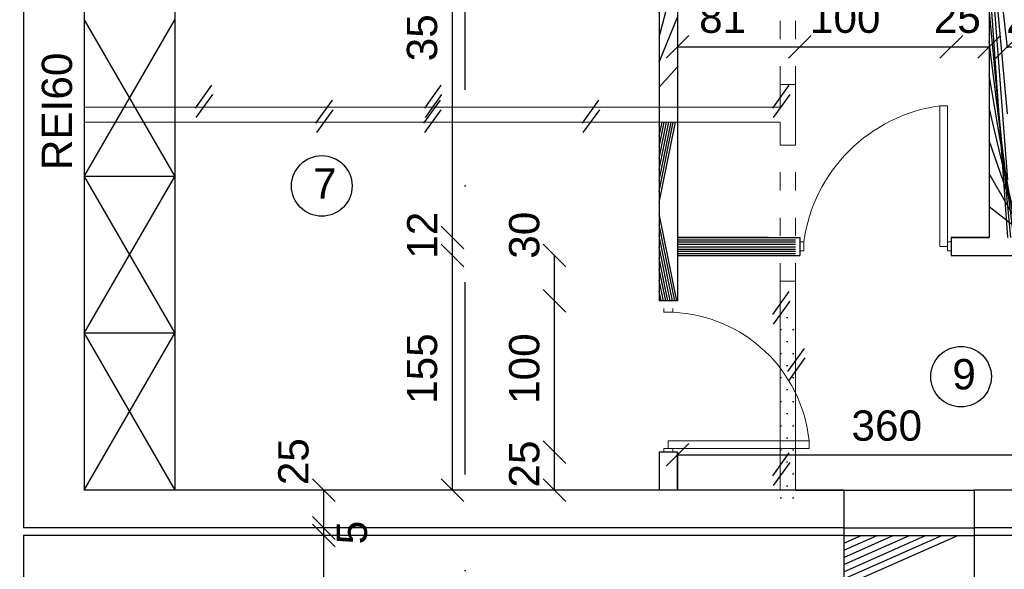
# Model space of a CAD drawing. Header units: millimetres. Extents: x 6528 to 149658, y 3342 to 12852.
# Tile 100 of 122: x 79344 to 79995, y 7975 to 8338. Entities that reach past the tile are written whole.
import ezdxf

# ---------------------------------------------------------------- set-up
doc = ezdxf.new("R2010")
doc.units = ezdxf.units.MM
doc.linetypes.add('ACAD_ISO03W100', pattern=[30, 12, -18])
doc.linetypes.add('DASHDOTX2', pattern=[50.8, 25.4, -12.7, 0, -12.7])
doc.layers.add('R-TAB', color=1, linetype='Continuous')
doc.styles.get("Standard").update_dxf_attribs({"font": 'arial.ttf'})
doc.dimstyles.new('ISO-25', dxfattribs={"dimtxt": 2.5, "dimasz": 2.5, "dimexe": 1.25, "dimexo": 0.625, "dimtad": 1, "dimtxsty": 'Standard', "dimcen": 2.5, "dimadec": 0, "dimazin": 0, "dimtfac": 1, "dimtmove": 0, "dimatfit": 3, "dimfxl": 1, "dimarcsym": 0})
pattern_1 = [(45, (-1177784256.190767, -935731374.6151185), (-11.22532015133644, 11.22532015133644), [])]

# ---------------------------------------------------------------- blocks, each defined once
blk = doc.blocks.new('_Oblique')
at = {"color": 0, "linetype": 'ByBlock', "lineweight": -2}
blk.add_line((-0.5, -0.5), (0.5, 0.5), dxfattribs=at)
blk = doc.blocks.new('*D2637')
at = {"color": 0, "lineweight": -2, "transparency": 16777216}
blk.add_line((79545.26251022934, 8002.670604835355), (79545.26251022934, 8027.670606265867), dxfattribs=at)
at = {"layer": 'Defpoints', "color": 0, "transparency": 16777216}
for p in [(79386.85100762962, 8027.670606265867), (79545.26251022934, 8027.670606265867), (79346.85100691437, 8002.670604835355)]:
    blk.add_point(p, dxfattribs=at)
at = {"color": 0, "lineweight": -2, "transparency": 16777216, "xscale": 15, "yscale": 15, "zscale": 15}
for p, rotation in [((79545.26251022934, 8027.670606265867), 90), ((79545.26251022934, 8002.670604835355), 270)]:
    blk.add_blockref('_Oblique', p, dxfattribs=dict(at, rotation=rotation))
at = {"color": 0, "transparency": 16777216, "insert": (79525.27249567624, 8046.469752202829), "char_height": 20, "attachment_point": 5, "rotation": 90}
blk.add_mtext('25', dxfattribs=at)
blk = doc.blocks.new('*D2638')
at = {"color": 0, "lineweight": -2, "transparency": 16777216}
blk.add_line((79545.26251070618, 7997.670604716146), (79545.26251070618, 8002.670606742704), dxfattribs=at)
at = {"layer": 'Defpoints', "color": 0, "transparency": 16777216}
for p in [(79386.85100572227, 8002.670606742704), (79545.26251070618, 8002.670606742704), (79346.85100691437, 7997.670604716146)]:
    blk.add_point(p, dxfattribs=at)
at = {"color": 0, "lineweight": -2, "transparency": 16777216, "xscale": 15, "yscale": 15, "zscale": 15}
for p, rotation in [((79545.26251070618, 8002.670606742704), 90), ((79545.26251070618, 7997.670604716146), 270)]:
    blk.add_blockref('_Oblique', p, dxfattribs=dict(at, rotation=rotation))
at = {"color": 0, "transparency": 16777216, "insert": (79563.90966408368, 7999.659313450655), "char_height": 20, "attachment_point": 5, "rotation": 90}
blk.add_mtext('5', dxfattribs=at)
blk = doc.blocks.new('*D2639')
at = {"color": 0, "lineweight": -2, "transparency": 16777216}
blk.add_line((79545.26251452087, 7959.670604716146), (79545.26251452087, 7997.670606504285), dxfattribs=at)
at = {"layer": 'Defpoints', "color": 0, "transparency": 16777216}
for p in [(79386.85100667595, 7997.670606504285), (79545.26251452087, 7997.670606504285), (79386.85100715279, 7959.670604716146)]:
    blk.add_point(p, dxfattribs=at)
at = {"color": 0, "lineweight": -2, "transparency": 16777216, "xscale": 15, "yscale": 15, "zscale": 15}
for p, rotation in [((79545.26251452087, 7997.670606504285), 90), ((79545.26251452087, 7959.670604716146), 270)]:
    blk.add_blockref('_Oblique', p, dxfattribs=dict(at, rotation=rotation))
at = {"color": 0, "transparency": 16777216, "insert": (79528.56671874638, 7943.811597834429), "char_height": 20, "attachment_point": 5, "rotation": 90}
blk.add_mtext('38', dxfattribs=at)
blk = doc.blocks.new('*D2768')
at = {"color": 0, "lineweight": -2, "transparency": 16777216}
blk.add_line((79630.26250140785, 8194.670605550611), (79630.26250140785, 8545.670604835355), dxfattribs=at)
at = {"layer": 'Defpoints', "color": 0, "transparency": 16777216}
for p in [(79616.85100691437, 8545.670604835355), (79630.26250140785, 8545.670604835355), (79778.85100715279, 8194.670605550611)]:
    blk.add_point(p, dxfattribs=at)
at = {"color": 0, "lineweight": -2, "transparency": 16777216, "xscale": 15, "yscale": 15, "zscale": 15}
for p, rotation in [((79630.26250140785, 8545.670604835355), 90), ((79630.26250140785, 8194.670605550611), 270)]:
    blk.add_blockref('_Oblique', p, dxfattribs=dict(at, rotation=rotation))
at = {"color": 0, "transparency": 16777216, "insert": (79610.27249496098, 8334.282300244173), "char_height": 20, "attachment_point": 5, "rotation": 90}
blk.add_mtext('351', dxfattribs=at)
blk = doc.blocks.new('*D2769')
at = {"color": 0, "lineweight": -2, "transparency": 16777216}
blk.add_line((79630.26250379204, 8182.670604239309), (79630.26250379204, 8194.670606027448), dxfattribs=at)
at = {"layer": 'Defpoints', "color": 0, "transparency": 16777216}
for p in [(79630.26250379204, 8194.670606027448), (79778.85100715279, 8194.670606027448), (79778.85100715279, 8182.670604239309)]:
    blk.add_point(p, dxfattribs=at)
at = {"color": 0, "lineweight": -2, "transparency": 16777216, "xscale": 15, "yscale": 15, "zscale": 15}
for p, rotation in [((79630.26250379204, 8194.670606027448), 90), ((79630.26250379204, 8182.670604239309), 270)]:
    blk.add_blockref('_Oblique', p, dxfattribs=dict(at, rotation=rotation))
at = {"color": 0, "transparency": 16777216, "insert": (79610.27249496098, 8196.074419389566), "char_height": 20, "attachment_point": 5, "rotation": 90}
blk.add_mtext('12', dxfattribs=at)
blk = doc.blocks.new('*D2770')
at = {"color": 0, "lineweight": -2, "transparency": 16777216}
blk.add_line((79630.26250569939, 8027.670604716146), (79630.26250569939, 8182.670604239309), dxfattribs=at)
at = {"layer": 'Defpoints', "color": 0, "transparency": 16777216}
for p in [(79630.26250569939, 8182.670604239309), (79778.85100715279, 8182.670604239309), (79778.85100715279, 8027.670604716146)]:
    blk.add_point(p, dxfattribs=at)
at = {"color": 0, "lineweight": -2, "transparency": 16777216, "xscale": 15, "yscale": 15, "zscale": 15}
for p, rotation in [((79630.26250569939, 8182.670604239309), 90), ((79630.26250569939, 8027.670604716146), 270)]:
    blk.add_blockref('_Oblique', p, dxfattribs=dict(at, rotation=rotation))
at = {"color": 0, "transparency": 16777216, "insert": (79610.27249496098, 8107.945882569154), "char_height": 20, "attachment_point": 5, "rotation": 90}
blk.add_mtext('155', dxfattribs=at)
blk = doc.blocks.new('*D2771')
at = {"color": 0, "lineweight": -2, "transparency": 16777216}
blk.add_line((79697.7740873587, 8152.670605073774), (79697.7740873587, 8182.670604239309), dxfattribs=at)
at = {"layer": 'Defpoints', "color": 0, "transparency": 16777216}
for p in [(79697.7740873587, 8182.670604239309), (79778.85100715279, 8182.670604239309), (79778.85100715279, 8152.670605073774)]:
    blk.add_point(p, dxfattribs=at)
at = {"color": 0, "lineweight": -2, "transparency": 16777216, "xscale": 15, "yscale": 15, "zscale": 15}
for p, rotation in [((79697.7740873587, 8182.670604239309), 90), ((79697.7740873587, 8152.670605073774), 270)]:
    blk.add_blockref('_Oblique', p, dxfattribs=dict(at, rotation=rotation))
at = {"color": 0, "transparency": 16777216, "insert": (79677.7840766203, 8196.074419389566), "char_height": 20, "attachment_point": 5, "rotation": 90}
blk.add_mtext('30', dxfattribs=at)
blk = doc.blocks.new('*D2772')
at = {"color": 0, "lineweight": -2, "transparency": 16777216}
blk.add_line((79697.77408926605, 8052.670605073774), (79697.77408926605, 8152.670605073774), dxfattribs=at)
at = {"layer": 'Defpoints', "color": 0, "transparency": 16777216}
for p in [(79697.77408926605, 8152.670605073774), (79778.85100715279, 8152.670605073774), (79766.8510073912, 8052.670605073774)]:
    blk.add_point(p, dxfattribs=at)
at = {"color": 0, "lineweight": -2, "transparency": 16777216, "xscale": 15, "yscale": 15, "zscale": 15}
for p, rotation in [((79697.77408926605, 8152.670605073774), 90), ((79697.77408926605, 8052.670605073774), 270)]:
    blk.add_blockref('_Oblique', p, dxfattribs=dict(at, rotation=rotation))
at = {"color": 0, "transparency": 16777216, "insert": (79677.7840766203, 8107.945882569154), "char_height": 20, "attachment_point": 5, "rotation": 90}
blk.add_mtext('100', dxfattribs=at)
blk = doc.blocks.new('*D2773')
at = {"color": 0, "lineweight": -2, "transparency": 16777216}
blk.add_line((79697.7740911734, 8027.670604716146), (79697.7740911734, 8052.670606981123), dxfattribs=at)
at = {"layer": 'Defpoints', "color": 0, "transparency": 16777216}
for p in [(79697.7740911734, 8052.670606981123), (79778.85100715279, 8052.670606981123), (79766.8510073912, 8027.670604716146)]:
    blk.add_point(p, dxfattribs=at)
at = {"color": 0, "lineweight": -2, "transparency": 16777216, "xscale": 15, "yscale": 15, "zscale": 15}
for p, rotation in [((79697.7740911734, 8052.670606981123), 90), ((79697.7740911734, 8027.670604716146), 270)]:
    blk.add_blockref('_Oblique', p, dxfattribs=dict(at, rotation=rotation))
at = {"color": 0, "transparency": 16777216, "insert": (79677.7840766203, 8044.8891385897), "char_height": 20, "attachment_point": 5, "rotation": 90}
blk.add_mtext('25', dxfattribs=at)
blk = doc.blocks.new('*D2774')
at = {"color": 0, "lineweight": -2, "transparency": 16777216}
blk.add_line((79778.8510064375, 8320.479148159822), (79859.85100715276, 8320.479148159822), dxfattribs=at)
at = {"layer": 'Defpoints', "color": 0, "transparency": 16777216}
for p in [(79859.85100715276, 8320.479148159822), (79778.8510064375, 8194.670604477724), (79859.85100715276, 8194.670604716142)]:
    blk.add_point(p, dxfattribs=at)
at = {"color": 0, "lineweight": -2, "transparency": 16777216, "xscale": 15, "yscale": 15, "zscale": 15, "rotation": 180}
blk.add_blockref('_Oblique', (79778.8510064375, 8320.479148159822), dxfattribs=at)
at = {"color": 0, "lineweight": -2, "transparency": 16777216, "xscale": 15, "yscale": 15, "zscale": 15}
blk.add_blockref('_Oblique', (79859.85100715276, 8320.479148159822), dxfattribs=at)
at = {"color": 0, "transparency": 16777216, "insert": (79808.74161164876, 8339.622931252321), "char_height": 20, "attachment_point": 5}
blk.add_mtext('81', dxfattribs=at)
blk = doc.blocks.new('*D2775')
at = {"color": 0, "lineweight": -2, "transparency": 16777216}
blk.add_line((79859.85100715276, 8320.479148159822), (79959.85100739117, 8320.479148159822), dxfattribs=at)
at = {"layer": 'Defpoints', "color": 0, "transparency": 16777216}
for p in [(79959.85100739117, 8320.479148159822), (79859.85100715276, 8194.670604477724), (79959.85100739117, 8194.670604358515)]:
    blk.add_point(p, dxfattribs=at)
at = {"color": 0, "lineweight": -2, "transparency": 16777216, "xscale": 15, "yscale": 15, "zscale": 15, "rotation": 180}
blk.add_blockref('_Oblique', (79859.85100715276, 8320.479148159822), dxfattribs=at)
at = {"color": 0, "lineweight": -2, "transparency": 16777216, "xscale": 15, "yscale": 15, "zscale": 15}
blk.add_blockref('_Oblique', (79959.85100739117, 8320.479148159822), dxfattribs=at)
at = {"color": 0, "transparency": 16777216, "insert": (79889.74161236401, 8339.622931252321), "char_height": 20, "attachment_point": 5}
blk.add_mtext('100', dxfattribs=at)
blk = doc.blocks.new('*D2776')
at = {"color": 0, "lineweight": -2, "transparency": 16777216}
blk.add_line((79959.85100739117, 8320.479148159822), (79984.85100715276, 8320.479148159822), dxfattribs=at)
at = {"layer": 'Defpoints', "color": 0, "transparency": 16777216}
for p in [(79984.85100715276, 8320.479148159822), (79959.85100739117, 8194.670604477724), (79984.85100715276, 8194.670604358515)]:
    blk.add_point(p, dxfattribs=at)
at = {"color": 0, "lineweight": -2, "transparency": 16777216, "xscale": 15, "yscale": 15, "zscale": 15, "rotation": 180}
blk.add_blockref('_Oblique', (79959.85100739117, 8320.479148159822), dxfattribs=at)
at = {"color": 0, "lineweight": -2, "transparency": 16777216, "xscale": 15, "yscale": 15, "zscale": 15}
blk.add_blockref('_Oblique', (79984.85100715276, 8320.479148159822), dxfattribs=at)
at = {"color": 0, "transparency": 16777216, "insert": (79963.79332606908, 8339.622931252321), "char_height": 20, "attachment_point": 5}
blk.add_mtext('25', dxfattribs=at)
blk = doc.blocks.new('*D2777')
at = {"color": 0, "lineweight": -2, "transparency": 16777216}
blk.add_line((79996.85100715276, 8320.479148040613), (80021.85100691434, 8320.479148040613), dxfattribs=at)
at = {"layer": 'Defpoints', "color": 0, "transparency": 16777216}
for p in [(80021.85100691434, 8320.479148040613), (79996.85100715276, 8194.670604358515), (80021.85100691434, 8194.670604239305)]:
    blk.add_point(p, dxfattribs=at)
at = {"color": 0, "lineweight": -2, "transparency": 16777216, "xscale": 15, "yscale": 15, "zscale": 15, "rotation": 180}
blk.add_blockref('_Oblique', (79996.85100715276, 8320.479148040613), dxfattribs=at)
at = {"color": 0, "lineweight": -2, "transparency": 16777216, "xscale": 15, "yscale": 15, "zscale": 15}
blk.add_blockref('_Oblique', (80021.85100691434, 8320.479148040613), dxfattribs=at)
at = {"color": 0, "transparency": 16777216, "insert": (80011.6499912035, 8339.622931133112), "char_height": 20, "attachment_point": 5}
blk.add_mtext('25', dxfattribs=at)
blk = doc.blocks.new('*D2968')
at = {"color": 0, "lineweight": -2, "transparency": 16777216}
blk.add_line((79778.85100739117, 8051.055982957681), (80138.85100691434, 8051.055982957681), dxfattribs=at)
at = {"layer": 'Defpoints', "color": 0, "transparency": 16777216}
for p in [(80138.85100691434, 8051.055982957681), (79778.85100739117, 8027.670604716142), (80138.85100691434, 8027.670604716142)]:
    blk.add_point(p, dxfattribs=at)
at = {"color": 0, "lineweight": -2, "transparency": 16777216, "xscale": 15, "yscale": 15, "zscale": 15, "rotation": 180}
blk.add_blockref('_Oblique', (79778.85100739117, 8051.055982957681), dxfattribs=at)
at = {"color": 0, "lineweight": -2, "transparency": 16777216, "xscale": 15, "yscale": 15, "zscale": 15}
blk.add_blockref('_Oblique', (80138.85100691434, 8051.055982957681), dxfattribs=at)
at = {"color": 0, "transparency": 16777216, "insert": (79917.17656462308, 8070.19976605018), "char_height": 20, "attachment_point": 5}
blk.add_mtext('360', dxfattribs=at)

msp = doc.modelspace()

# ---------------------------------------------------------------- hatches: boundary and pattern name
h = msp.add_hatch()
h.set_pattern_fill('DOTS', color=256, scale=5)
h.set_pattern_definition([(0, (-1177784256.190767, -935731374.6151185), (3.96875, 7.9375), [0, -7.9375])])
h.paths.add_polyline_path([(79766.85100715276, 8280.67060519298), (79386.85100691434, 8280.670604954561), (79386.85100691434, 8270.670604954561), (79766.85100715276, 8270.67060519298)])
h.paths.add_polyline_path([(79856.85100691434, 8295.670605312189), (79846.85100715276, 8295.670605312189), (79846.85100715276, 8280.67060519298), (79778.85100715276, 8280.67060519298), (79778.85100715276, 8270.67060519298), (79846.85100715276, 8270.67060519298), (79846.85100715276, 8255.67060519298), (79856.85100691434, 8255.67060519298)])
h.paths.add_polyline_path([(79856.85100691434, 8545.670604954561), (79846.85100691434, 8545.670604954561), (79846.85100715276, 8385.670605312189), (79856.85100691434, 8385.670605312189), (79856.85100691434, 8385.670605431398)])
h.paths.add_polyline_path([(79856.85100715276, 8165.67060519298), (79846.85100715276, 8165.67060519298), (79846.85100715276, 8165.67060507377), (79846.85100715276, 8108.22126389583, -0.05054773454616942), (79856.85100715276, 8092.003035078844)])
h.paths.add_polyline_path([(79856.85100715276, 8092.003035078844, 0.05054773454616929), (79846.85100715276, 8108.22126389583), (79846.85100715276, 8060.17060507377), (79856.85100715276, 8060.17060507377)])
h.paths.add_polyline_path([(79856.85100715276, 8055.17060507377), (79846.85100715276, 8055.17060507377), (79846.85100715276, 8027.670604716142), (79856.85100715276, 8027.670604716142)])
h.paths.add_polyline_path([(79856.85100715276, 8060.17060507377), (79846.85100715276, 8060.17060507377), (79846.85100715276, 8055.17060507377), (79856.85100715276, 8055.17060507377)])
h = msp.add_hatch()
h.set_pattern_fill('ANSI31', color=256, scale=5)
h.set_pattern_definition(pattern_1)
h.paths.add_polyline_path([(79778.85100691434, 8545.670604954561), (79766.85100691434, 8545.670604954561), (79766.85100715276, 8280.67060519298), (79778.85100715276, 8280.67060519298)])
h.paths.add_polyline_path([(79778.85100715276, 8270.67060519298), (79766.85100715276, 8270.67060519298), (79766.85100715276, 8152.67060507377), (79778.85100715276, 8152.67060507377)])
h.paths.add_polyline_path([(79778.85100739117, 8052.67060507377), (79766.85100739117, 8052.67060507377), (79766.85100739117, 8027.670604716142), (79778.85100739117, 8027.670604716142)])
h = msp.add_hatch()
h.set_pattern_fill('ANSI31', color=256, scale=5)
h.set_pattern_definition(pattern_1)
h.paths.add_polyline_path([(79846.85100715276, 8194.670604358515), (79778.85100715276, 8194.670604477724), (79778.85100715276, 8182.670604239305), (79846.85100715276, 8182.670604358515)])
h.paths.add_polyline_path([(79856.85100691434, 8194.670604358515), (79846.85100715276, 8194.670604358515), (79846.85100715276, 8182.670604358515), (79856.85100691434, 8182.670604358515)])
h.paths.add_polyline_path([(79996.85100691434, 8545.670604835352), (79984.85100691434, 8545.670604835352), (79984.85100715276, 8194.670604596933), (79959.85100715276, 8194.670604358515), (79959.85100715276, 8182.670604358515), (80012.85100715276, 8182.670604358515), (80012.85100715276, 8194.670604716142), (79996.85100715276, 8194.670604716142)])
h = msp.add_hatch()
h.set_pattern_fill('ANSI31', color=256, scale=5)
h.set_pattern_definition(pattern_1)
h.paths.add_polyline_path([(79974.85100715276, 8027.67060519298), (79888.85100715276, 8027.67060519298), (79888.85100715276, 8002.670605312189), (79974.85100715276, 8002.670605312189)])
h.paths.add_polyline_path([(79974.85100715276, 7997.670604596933), (79974.85100691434, 7997.670604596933), (79888.85100715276, 7997.67060507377), (79888.85100715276, 7959.670605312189), (79974.85100715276, 7959.670605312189)])
h.paths.add_polyline_path([(79974.85100715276, 8002.670604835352), (79974.85100691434, 8002.670604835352), (79888.85100715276, 8002.670605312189), (79888.85100715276, 7997.67060507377), (79974.85100715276, 7997.67060507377)])

# ---------------------------------------------------------------- linework, layer by layer
at = {"linetype": 'DASHDOTX2', "lineweight": 30, "ltscale": 5}
msp.add_line((79638.67173950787, 6513.506899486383), (79638.67173950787, 9455.098735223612), dxfattribs=at)
at = {"lineweight": 30}
for p, q in [((79346.85100691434, 8585.670604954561), (79346.85100691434, 8002.670604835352)), ((79386.85100691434, 8545.670604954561), (79386.85100691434, 8280.67060507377)), ((79766.85100691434, 8545.670604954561), (79766.85100715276, 8152.67060507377)), ((79778.85100691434, 8545.670604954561), (79778.85100715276, 8152.67060507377)), ((79984.85100691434, 8545.670604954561), (79984.85100715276, 8194.670604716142)), ((79386.85100691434, 8280.670604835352), (79386.85100715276, 8027.670604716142)), ((79778.85100715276, 8194.670604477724), (79859.85100715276, 8194.670604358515)), ((79859.85100715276, 8194.670604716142), (79859.85100715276, 8182.670604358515)), ((79959.85100739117, 8194.670604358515), (79984.85100715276, 8194.670604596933)), ((79959.85100715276, 8194.670604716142), (79959.85100715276, 8182.670604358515)), ((79778.85100715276, 8182.670604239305), (79859.85100715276, 8182.670604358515)), ((79959.85100715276, 8182.670604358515), (80021.85100715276, 8182.670604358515)), ((79778.85100739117, 8152.67060507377), (79766.85100739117, 8152.67060507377)), ((79766.85100739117, 8052.67060507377), (79766.85100739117, 8027.670604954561)), ((79778.85100739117, 8052.67060507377), (79766.85100739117, 8052.67060507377)), ((79778.85100739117, 8052.67060507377), (79778.85100739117, 8027.670604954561)), ((79856.85100715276, 8027.670604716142), (79386.85100691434, 8027.670604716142)), ((79888.85100715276, 8027.67060519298), (79856.85100715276, 8027.67060519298)), ((79888.85100715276, 8027.670604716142), (79888.85100715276, 7959.670604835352)), ((79888.85100715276, 8027.67060519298), (79974.85100715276, 8027.67060519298)), ((80012.85100715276, 8027.670604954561), (79974.85100691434, 8027.67060519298)), ((79974.85100715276, 8027.670604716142), (79974.85100715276, 7959.670604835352)), ((79888.85100715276, 8002.670604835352), (79346.85100691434, 8002.670604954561)), ((79888.85100715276, 8002.670605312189), (79974.85100715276, 8002.670605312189)), ((80516.85100691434, 8002.670604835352), (79974.85100691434, 8002.670604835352)), ((79346.85100691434, 7997.670604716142), (79346.85100691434, 7875.670604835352)), ((79888.85100715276, 7997.670604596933), (79346.85100691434, 7997.670604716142)), ((79888.85100715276, 7997.67060507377), (79974.85100715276, 7997.67060507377)), ((80516.85100691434, 7997.670604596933), (79974.85100691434, 7997.670604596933))]:
    msp.add_line(p, q, dxfattribs=at)
for p, q in [((79446.85100691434, 8545.670604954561), (79446.85100691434, 8027.670604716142)), ((79386.85100691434, 8234.870604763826), (79446.85100691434, 8338.470604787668)), ((79386.85100691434, 8338.470604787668), (79446.85100691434, 8234.870604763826)), ((79446.85100691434, 8234.870604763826), (79386.85100691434, 8234.870604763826)), ((79386.85100691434, 8131.270604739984), (79446.85100691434, 8234.870604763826)), ((79386.85100691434, 8234.870604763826), (79446.85100691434, 8131.270604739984)), ((79838.85100691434, 8194.67060519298), (79778.85100691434, 8194.67060519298)), ((79984.85100715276, 8194.670604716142), (79959.85100715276, 8194.670604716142)), ((79959.85100715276, 8191.670604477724), (79959.85100715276, 8185.670604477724)), ((79446.85100691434, 8131.270604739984), (79386.85100691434, 8131.270604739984)), ((79386.85100691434, 8027.670604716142), (79446.85100691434, 8131.270604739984)), ((79386.85100691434, 8131.270604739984), (79446.85100691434, 8027.670604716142)), ((79775.85100739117, 8052.67060507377), (79769.85100739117, 8052.67060507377)), ((79778.85100739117, 8027.67060507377), (79778.85100739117, 8052.67060507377)), ((79446.85100691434, 8027.670604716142), (79386.85100691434, 8027.670604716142)), ((79856.85100715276, 8027.670604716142), (79888.85100715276, 8027.670604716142))]:
    msp.add_line(p, q)
at = {"linetype": 'ACAD_ISO03W100', "lineweight": 20}
for p, q in [((79846.85100715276, 8295.670605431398), (79846.85100715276, 8385.670605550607)), ((79856.85100691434, 8295.670605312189), (79856.85100691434, 8385.670605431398)), ((79846.85100715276, 8165.67060507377), (79846.85100715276, 8255.67060519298)), ((79856.85100691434, 8165.670604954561), (79856.85100691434, 8255.67060507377))]:
    msp.add_line(p, q, dxfattribs=at)
at = {"color": 1}
for p, q in [((79460.47021668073, 8280.102850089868), (79471.33776085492, 8295.251187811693)), ((79611.90838425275, 8280.102850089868), (79622.77592842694, 8295.251187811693)), ((79841.90838425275, 8280.102850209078), (79852.77592842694, 8295.251187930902)), ((79461.00703518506, 8273.844092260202), (79471.87457935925, 8288.992429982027)), ((79612.44520275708, 8273.844092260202), (79623.31274693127, 8288.992429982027)), ((79842.44520275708, 8273.844092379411), (79853.31274693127, 8288.992430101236)), ((79540.08605091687, 8270.102850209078), (79550.95359509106, 8285.251187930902)), ((79611.41679136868, 8270.102850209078), (79622.28433554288, 8285.251187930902)), ((79716.15521900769, 8270.102850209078), (79727.02276318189, 8285.251187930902)), ((79540.6228694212, 8263.844092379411), (79551.4904135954, 8278.992430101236)), ((79611.95360987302, 8263.844092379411), (79622.82115404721, 8278.992430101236)), ((79716.69203751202, 8263.844092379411), (79727.55958168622, 8278.992430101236)), ((79841.90838425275, 8143.659232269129), (79852.77592842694, 8158.807569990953)), ((79842.44520275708, 8137.400474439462), (79853.31274693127, 8152.548812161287)), ((79851.90838425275, 8106.102849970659), (79862.77592842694, 8121.251187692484)), ((79852.44520275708, 8099.844092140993), (79863.31274693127, 8114.992429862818)), ((79841.90838425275, 8037.102850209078), (79852.77592842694, 8052.251187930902)), ((79842.44520275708, 8030.844092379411), (79853.31274693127, 8045.992430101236))]:
    msp.add_line(p, q, dxfattribs=at)
at = {"lineweight": 20}
for p, q in [((79846.85100715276, 8295.670605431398), (79846.85100715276, 8280.670605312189)), ((79846.85100715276, 8280.670605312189), (79846.85100715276, 8295.670605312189)), ((79846.85100715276, 8295.670605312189), (79856.85100691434, 8295.670605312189)), ((79856.85100691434, 8295.670605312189), (79856.85100691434, 8255.67060507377)), ((79957.35100715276, 8281.670604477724), (79952.35100715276, 8281.670604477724)), ((79952.35100715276, 8281.670604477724), (79952.35100715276, 8188.670604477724)), ((79957.35100715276, 8191.670604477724), (79957.35100715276, 8281.670604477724)), ((79846.85100715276, 8280.67060519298), (79386.85100715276, 8280.670604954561)), ((79846.85100715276, 8270.67060519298), (79386.85100715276, 8270.670604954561)), ((79846.85100715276, 8270.67060519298), (79846.85100715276, 8255.67060519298)), ((79846.85100715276, 8255.67060519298), (79846.85100715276, 8270.67060519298)), ((79846.85100715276, 8270.67060519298), (79846.85100715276, 8255.67060519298)), ((79846.85100715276, 8255.67060519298), (79856.85100715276, 8255.67060519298)), ((79862.35100715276, 8191.670604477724), (79859.85100715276, 8191.670604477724)), ((79862.35100715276, 8188.670604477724), (79862.35100715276, 8191.670604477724)), ((79957.35100715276, 8188.670604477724), (79957.35100715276, 8191.670604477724)), ((79957.35100715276, 8191.670604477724), (79959.85100715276, 8191.670604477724)), ((79862.35100715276, 8185.670604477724), (79859.85100715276, 8185.670604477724)), ((79862.35100715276, 8188.670604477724), (79862.35100715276, 8185.670604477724)), ((79957.35100715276, 8188.670604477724), (79952.35100715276, 8188.670604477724)), ((79957.35100715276, 8188.670604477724), (79957.35100715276, 8185.670604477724)), ((79957.35100715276, 8185.670604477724), (79959.85100715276, 8185.670604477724)), ((79846.85100715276, 8165.67060507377), (79846.85100715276, 8027.670604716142)), ((79846.85100715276, 8027.67060519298), (79846.85100715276, 8165.67060519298)), ((79846.85100715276, 8165.67060519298), (79856.85100715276, 8165.67060519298)), ((79856.85100715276, 8165.67060519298), (79856.85100715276, 8027.670604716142)), ((79769.85100739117, 8145.17060507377), (79769.85100739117, 8147.67060507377)), ((79772.85100739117, 8145.17060507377), (79769.85100739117, 8145.17060507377)), ((79772.85100739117, 8145.17060507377), (79775.85100739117, 8145.17060507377)), ((79775.85100739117, 8145.17060507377), (79775.85100739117, 8147.67060507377)), ((79772.85100739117, 8055.17060507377), (79772.85100739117, 8060.17060507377)), ((79865.85100739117, 8060.17060507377), (79772.85100739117, 8060.17060507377)), ((79865.85100739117, 8055.17060507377), (79865.85100739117, 8060.17060507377)), ((79772.85100739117, 8055.17060507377), (79769.85100739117, 8055.17060507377)), ((79769.85100739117, 8055.17060507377), (79769.85100739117, 8052.67060507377)), ((79772.85100739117, 8055.17060507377), (79775.85100739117, 8055.17060507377)), ((79775.85100739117, 8055.17060507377), (79775.85100739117, 8052.67060507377)), ((79775.85100739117, 8055.17060507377), (79865.85100739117, 8055.17060507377))]:
    msp.add_line(p, q, dxfattribs=at)
for centre in [(79543.92776816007, 8228.648715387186), (79966.28101699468, 8102.643874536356)]:
    msp.add_circle(centre, 20)
for centre, radius, start, end in [((79966.94246285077, 8177.079149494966), 105.6043694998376, 97.94200749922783, 172.0579857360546), ((79771.84351389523, 8050.780318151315), 94.47532111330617, 5.704265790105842, 87.56888443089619)]:
    msp.add_arc(centre, radius, start, end, dxfattribs=at)

# ---------------------------------------------------------------- texts
at = {"attachment_point": 1}
for s, width, insert, char_height in [('\\pi37.22769;Wyłaz ze schodami \\P\\pi39.8;składanymi o wym. \\P\\pi84.42551;75x130 cm \\P\\pi20.68881;o odporności ogniowej \\P\\pi107.67448;REI 60', 289.0433739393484, (77791.84908073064, 8593.815159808), 18), ('7', 68.36028754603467, (79538.16995399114, 8240.272608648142), 20), ('9', 68.36028754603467, (79960.52320282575, 8114.267767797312), 20)]:
    msp.add_mtext_dynamic_manual_height_columns(s, width=width, gutter_width=12.5, heights=[0], dxfattribs=dict(at, insert=insert, char_height=char_height))
at = {"color": 1, "insert": (79358.92514317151, 8239.062227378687), "char_height": 20, "attachment_point": 1, "rotation": 89.99999999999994}
msp.add_mtext_dynamic_manual_height_columns('REI60', width=37.211574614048, gutter_width=12.5, heights=[0], dxfattribs=at)
at = {"layer": 'R-TAB', "color": 0, "ltscale": 24, "insert": (52722.18076848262, 8439.03246203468), "char_height": 75, "width": 2065.84350681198, "attachment_point": 1}
msp.add_mtext('\\pi19.57762;PRZEKROJE ŁAW FUNADAMENTOWYCH\\P\\pi938.76248;1:25', dxfattribs=at)

# ---------------------------------------------------------------- dimensions: what is measured, and where the dimension line sits
for base, p1, p2, picture, middle in [((79630.26250140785, 8545.670604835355), (79778.85100715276, 8194.670605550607), (79616.85100691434, 8545.670604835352), '*D2768', (79610.27249496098, 8334.282300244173)), ((79630.26250379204, 8194.670606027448), (79778.85100715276, 8182.670604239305), (79778.85100715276, 8194.670606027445), '*D2769', (79610.27249496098, 8196.074419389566)), ((79697.7740873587, 8182.670604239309), (79778.85100715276, 8152.67060507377), (79778.85100715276, 8182.670604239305), '*D2771', (79677.7840766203, 8196.074419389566)), ((79630.26250569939, 8182.670604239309), (79778.85100715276, 8027.670604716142), (79778.85100715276, 8182.670604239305), '*D2770', (79610.27249496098, 8107.945882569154)), ((79697.77408926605, 8152.670605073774), (79766.85100739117, 8052.67060507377), (79778.85100715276, 8152.67060507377), '*D2772', (79677.7840766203, 8107.945882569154)), ((79545.26251022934, 8027.670606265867), (79346.85100691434, 8002.670604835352), (79386.8510076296, 8027.670606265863), '*D2637', (79525.27249567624, 8046.469752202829)), ((79697.7740911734, 8052.670606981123), (79766.85100739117, 8027.670604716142), (79778.85100715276, 8052.670606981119), '*D2773', (79677.7840766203, 8044.8891385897)), ((79545.26251070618, 8002.670606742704), (79346.85100691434, 7997.670604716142), (79386.85100572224, 8002.6706067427), '*D2638', (79563.90966408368, 7999.659313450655)), ((79545.26251452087, 7997.670606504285), (79386.85100715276, 7959.670604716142), (79386.85100667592, 7997.670606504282), '*D2639', (79528.56671874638, 7943.811597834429))]:
    dim = msp.add_linear_dim(base=base, p1=p1, p2=p2, angle=90, dimstyle='ISO-25', override={"dimtxt": 20, "dimasz": 15, "dimblk1": 'Oblique', "dimblk2": 'Oblique', "dimsah": 1, "dimse1": 1, "dimse2": 1, "dimtmove": 2})
    dim.commit()
    dim.dimension.update_dxf_attribs({"geometry": picture, "text_midpoint": middle, "dimtype": 160})
for base, p1, p2, picture, middle in [((79859.85100715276, 8320.479148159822), (79778.8510064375, 8194.670604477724), (79859.85100715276, 8194.670604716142), '*D2774', (79808.74161164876, 8339.622931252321)), ((79959.85100739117, 8320.479148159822), (79859.85100715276, 8194.670604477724), (79959.85100739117, 8194.670604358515), '*D2775', (79889.74161236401, 8339.622931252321)), ((79984.85100715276, 8320.479148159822), (79959.85100739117, 8194.670604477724), (79984.85100715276, 8194.670604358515), '*D2776', (79963.79332606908, 8339.622931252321)), ((80021.85100691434, 8320.479148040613), (79996.85100715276, 8194.670604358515), (80021.85100691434, 8194.670604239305), '*D2777', (80011.6499912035, 8339.622931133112)), ((80138.85100691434, 8051.055982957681), (79778.85100739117, 8027.670604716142), (80138.85100691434, 8027.670604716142), '*D2968', (79917.17656462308, 8070.19976605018))]:
    dim = msp.add_linear_dim(base=base, p1=p1, p2=p2, dimstyle='ISO-25', override={"dimtxt": 20, "dimasz": 15, "dimblk1": 'Oblique', "dimblk2": 'Oblique', "dimsah": 1, "dimse1": 1, "dimse2": 1, "dimtmove": 2})
    dim.commit()
    dim.dimension.update_dxf_attribs({"geometry": picture, "text_midpoint": middle, "dimtype": 160})

doc.saveas('drawing.dxf')
